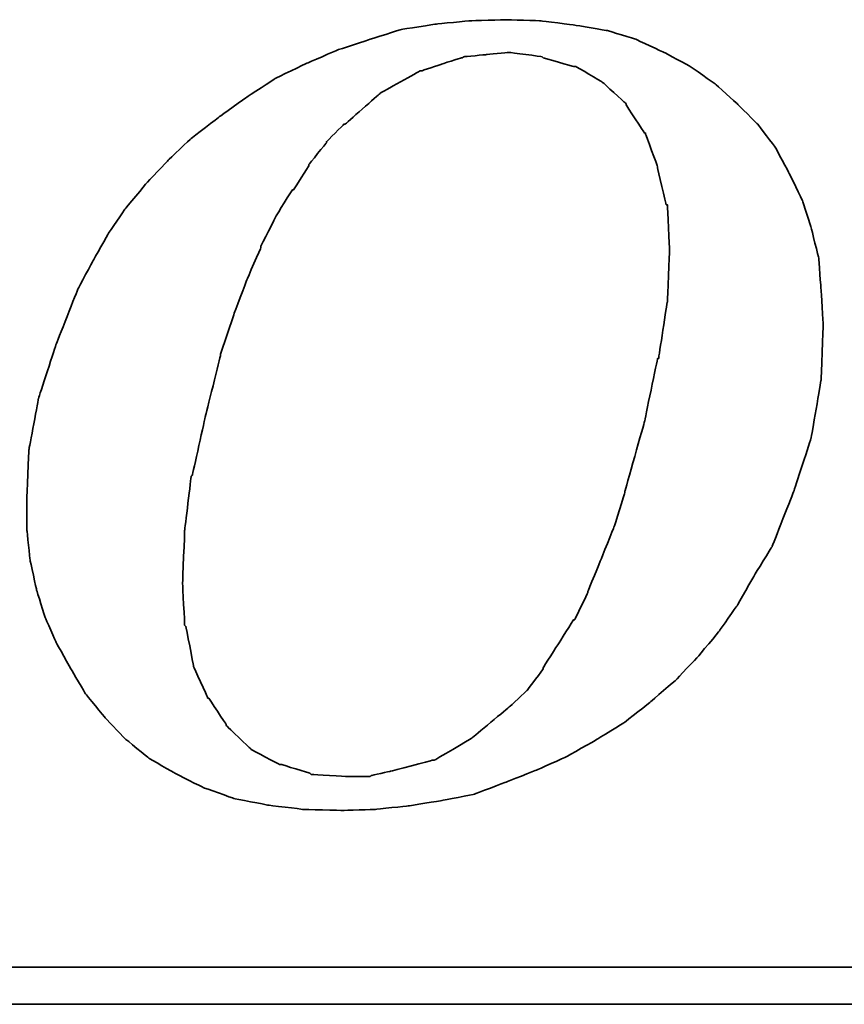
# Model space of a CAD drawing. Extents: x 21 to 593, y 41 to 119.
# Tile 48 of 53: x 144.83 to 146.79, y 78.82 to 81.16. Entities that reach past the tile are written whole.
import ezdxf

# ---------------------------------------------------------------- set-up
doc = ezdxf.new("R2010")
doc.units = 0
doc.header["$LTSCALE"] = 3
doc.header["$MEASUREMENT"] = 0
doc.layers.add('DIM', color=4, linetype='CONTINUOUS')
doc.layers.add('layer 1', color=7, linetype='CONTINUOUS')

# ---------------------------------------------------------------- blocks, each defined once
blk = doc.blocks.new('TBI MOTION logo(完整正式版)')
at = {"layer": 'layer 1', "color": 22, "lineweight": 35}
for points, knots in [([(35.79625, -6.98375), (35.79625, -6.98375), (36.23125, -7.43875), (36.23125, -7.43875), (36.23125, -7.43875), (36.23125, -7.43875), (36.75625, -7.87125), (36.75625, -7.87125), (36.75625, -7.87125), (36.75625, -7.87125), (37.33125, -8.20375), (37.33125, -8.20375), (37.33125, -8.20375), (37.33125, -8.20375), (37.95625, -8.51875), (37.95625, -8.51875), (37.95625, -8.51875), (37.95625, -8.51875), (38.62625, -8.75875), (38.62625, -8.75875), (38.62625, -8.75875), (38.62625, -8.75875), (39.37125, -8.90375), (39.37125, -8.90375), (39.37125, -8.90375), (39.37125, -8.90375), (40.14125, -8.99875), (40.14125, -8.99875), (40.14125, -8.99875), (40.14125, -8.99875), (41.02625, -9.02375), (41.02625, -9.02375), (41.02625, -9.02375), (41.02625, -9.02375), (41.74625, -8.99875), (41.74625, -8.99875), (41.74625, -8.99875), (41.74625, -8.99875), (42.46625, -8.92375), (42.46625, -8.92375), (42.46625, -8.92375), (42.46625, -8.92375), (43.21125, -8.80625), (43.21125, -8.80625), (43.21125, -8.80625), (43.21125, -8.80625), (43.93125, -8.66375), (43.93125, -8.66375), (43.93125, -8.66375), (43.93125, -8.66375), (44.62625, -8.39875), (44.62625, -8.39875), (44.62625, -8.39875), (44.62625, -8.39875), (45.29625, -8.13375), (45.29625, -8.13375), (45.29625, -8.13375), (45.29625, -8.13375), (45.94625, -7.84375), (45.94625, -7.84375), (45.94625, -7.84375), (45.94625, -7.84375), (46.61625, -7.46375), (46.61625, -7.46375), (46.61625, -7.46375), (46.61625, -7.46375), (47.24125, -7.07875), (47.24125, -7.07875), (47.24125, -7.07875), (47.24125, -7.07875), (47.81625, -6.62375), (47.81625, -6.62375), (47.81625, -6.62375), (47.81625, -6.62375), (48.36875, -6.14375), (48.36875, -6.14375), (48.36875, -6.14375), (48.36875, -6.14375), (48.84625, -5.64125), (48.84625, -5.64125), (48.84625, -5.64125), (48.84625, -5.64125), (49.32625, -5.06375), (49.32625, -5.06375), (49.32625, -5.06375), (49.32625, -5.06375), (49.71125, -4.51374), (49.71125, -4.51374), (49.71125, -4.51374), (49.71125, -4.51374), (50.09625, -3.83874), (50.09625, -3.83874), (50.09625, -3.83874), (50.09625, -3.83874), (50.48125, -3.21374), (50.48125, -3.21374), (50.48125, -3.21374), (50.48125, -3.21374), (50.96125, -1.99125), (50.96125, -1.99125), (50.96125, -1.99125), (50.96125, -1.99125), (51.34375, -0.81875), (51.34375, -0.81875), (51.34375, -0.81875), (51.34375, -0.81875), (51.56125, 0.45624), (51.56125, 0.45624), (51.56125, 0.45624), (51.56125, 0.45624), (51.60625, 1.67624), (51.60625, 1.67624), (51.60625, 1.67624), (51.60625, 1.67624), (51.56125, 2.44625), (51.56125, 2.44625), (51.56125, 2.44625), (51.56125, 2.44625), (51.51125, 3.14125), (51.51125, 3.14125), (51.51125, 3.14125), (51.51125, 3.14125), (51.34375, 3.81125), (51.34375, 3.81125), (51.34375, 3.81125), (51.34375, 3.81125), (51.15125, 4.41125), (51.15125, 4.41125), (51.15125, 4.41125), (51.15125, 4.41125), (50.86125, 5.01125), (50.86125, 5.01125), (50.86125, 5.01125), (50.86125, 5.01125), (50.55125, 5.58875), (50.55125, 5.58875), (50.55125, 5.58875), (50.55125, 5.58875), (50.16625, 6.09125), (50.16625, 6.09125), (50.16625, 6.09125), (50.16625, 6.09125), (49.71125, 6.54875), (49.71125, 6.54875), (49.71125, 6.54875), (49.71125, 6.54875), (49.23125, 6.98125), (49.23125, 6.98125), (49.23125, 6.98125), (49.23125, 6.98125), (48.67875, 7.36625), (48.67875, 7.36625), (48.67875, 7.36625), (48.67875, 7.36625), (48.10375, 7.67625), (48.10375, 7.67625), (48.10375, 7.67625), (48.10375, 7.67625), (47.48125, 7.96375), (47.48125, 7.96375), (47.48125, 7.96375), (47.48125, 7.96375), (46.85625, 8.15625), (46.85625, 8.15625), (46.85625, 8.15625), (46.85625, 8.15625), (46.13625, 8.27624), (46.13625, 8.27624), (46.13625, 8.27624), (46.13625, 8.27624), (45.39125, 8.37125), (45.39125, 8.37125), (45.39125, 8.37125), (45.39125, 8.37125), (44.62625, 8.39624), (44.62625, 8.39624), (44.62625, 8.39624), (44.62625, 8.39624), (43.83625, 8.37125), (43.83625, 8.37125), (43.83625, 8.37125), (43.83625, 8.37125), (43.09125, 8.30125), (43.09125, 8.30125), (43.09125, 8.30125), (43.09125, 8.30125), (42.32125, 8.18125), (42.32125, 8.18125), (42.32125, 8.18125), (42.32125, 8.18125), (41.62875, 7.96375), (41.62875, 7.96375), (41.62875, 7.96375), (41.62875, 7.96375), (40.90625, 7.72625), (40.90625, 7.72625), (40.90625, 7.72625), (40.90625, 7.72625), (40.23624, 7.43625), (40.23624, 7.43625), (40.23624, 7.43625), (40.23624, 7.43625), (39.54124, 7.10125), (39.54124, 7.10125), (39.54124, 7.10125), (39.54124, 7.10125), (38.91625, 6.69125), (38.91625, 6.69125), (38.91625, 6.69125), (38.91625, 6.69125), (38.31625, 6.26125), (38.31625, 6.26125), (38.31625, 6.26125), (38.31625, 6.26125), (37.69125, 5.78125), (37.69125, 5.78125), (37.69125, 5.78125), (37.69125, 5.78125), (37.18625, 5.30125), (37.18625, 5.30125), (37.18625, 5.30125), (37.18625, 5.30125), (36.70625, 4.79624), (36.70625, 4.79624), (36.70625, 4.79624), (36.70625, 4.79624), (36.23125, 4.22125), (36.23125, 4.22125), (36.23125, 4.22125), (36.23125, 4.22125), (35.87124, 3.69375), (35.87124, 3.69375), (35.87124, 3.69375), (35.87124, 3.69375), (35.53125, 3.09125), (35.53125, 3.09125), (35.53125, 3.09125), (35.53125, 3.09125), (35.19875, 2.47125), (35.19875, 2.47125), (35.19875, 2.47125), (35.19875, 2.47125), (34.71625, 1.24625), (34.71625, 1.24625), (34.71625, 1.24625), (34.71625, 1.24625), (34.33125, 0.06874), (34.33125, 0.06874), (34.33125, 0.06874), (34.33125, 0.06874), (34.11625, -1.07875), (34.11625, -1.07875), (34.11625, -1.07875), (34.11625, -1.07875), (34.07125, -2.15875), (34.07125, -2.15875), (34.07125, -2.15875), (34.07125, -2.15875), (34.07125, -2.85375), (34.07125, -2.85375), (34.07125, -2.85375), (34.07125, -2.85375), (34.14125, -3.50375), (34.14125, -3.50375), (34.14125, -3.50375), (34.14125, -3.50375), (34.28625, -4.17375), (34.28625, -4.17375), (34.28625, -4.17375), (34.28625, -4.17375), (34.47625, -4.77624), (34.47625, -4.77624), (34.47625, -4.77624), (34.47625, -4.77624), (34.71625, -5.32625), (34.71625, -5.32625), (34.71625, -5.32625), (34.71625, -5.32625), (35.05375, -5.92875), (35.05375, -5.92875), (35.05375, -5.92875), (35.05375, -5.92875), (35.36375, -6.45375), (35.36375, -6.45375), (35.36375, -6.45375), (35.36375, -6.45375), (35.79625, -6.98375), (35.79625, -6.98375)], [0, 0, 0, 0, 0.01388889, 0.01388889, 0.01388889, 0.0138889, 0.02777778, 0.02777778, 0.02777778, 0.02777779, 0.04166667, 0.04166667, 0.04166667, 0.04166668, 0.05555556, 0.05555556, 0.05555556, 0.05555557, 0.06944444, 0.06944444, 0.06944444, 0.06944445, 0.08333333, 0.08333333, 0.08333333, 0.08333334, 0.09722222, 0.09722222, 0.09722222, 0.09722223, 0.11111111, 0.11111111, 0.11111111, 0.11111112, 0.125, 0.125, 0.125, 0.12500001, 0.13888889, 0.13888889, 0.13888889, 0.1388889, 0.15277778, 0.15277778, 0.15277778, 0.15277779, 0.16666667, 0.16666667, 0.16666667, 0.16666668, 0.18055556, 0.18055556, 0.18055556, 0.18055557, 0.19444444, 0.19444444, 0.19444444, 0.19444445, 0.20833333, 0.20833333, 0.20833333, 0.20833334, 0.22222222, 0.22222222, 0.22222222, 0.22222223, 0.23611111, 0.23611111, 0.23611111, 0.23611112, 0.25, 0.25, 0.25, 0.25000001, 0.26388889, 0.26388889, 0.26388889, 0.2638889, 0.27777778, 0.27777778, 0.27777778, 0.27777779, 0.29166667, 0.29166667, 0.29166667, 0.29166668, 0.30555556, 0.30555556, 0.30555556, 0.30555557, 0.31944444, 0.31944444, 0.31944444, 0.31944445, 0.33333333, 0.33333333, 0.33333333, 0.33333334, 0.34722222, 0.34722222, 0.34722222, 0.34722223, 0.36111111, 0.36111111, 0.36111111, 0.36111112, 0.375, 0.375, 0.375, 0.37500001, 0.38888889, 0.38888889, 0.38888889, 0.3888889, 0.40277778, 0.40277778, 0.40277778, 0.40277779, 0.41666667, 0.41666667, 0.41666667, 0.41666668, 0.43055556, 0.43055556, 0.43055556, 0.43055557, 0.44444444, 0.44444444, 0.44444444, 0.44444445, 0.45833333, 0.45833333, 0.45833333, 0.45833334, 0.47222222, 0.47222222, 0.47222222, 0.47222223, 0.48611111, 0.48611111, 0.48611111, 0.48611112, 0.5, 0.5, 0.5, 0.50000001, 0.51388889, 0.51388889, 0.51388889, 0.5138889, 0.52777778, 0.52777778, 0.52777778, 0.52777779, 0.54166667, 0.54166667, 0.54166667, 0.54166668, 0.55555556, 0.55555556, 0.55555556, 0.55555557, 0.56944444, 0.56944444, 0.56944444, 0.56944445, 0.58333333, 0.58333333, 0.58333333, 0.58333334, 0.59722222, 0.59722222, 0.59722222, 0.59722223, 0.61111111, 0.61111111, 0.61111111, 0.61111112, 0.625, 0.625, 0.625, 0.62500001, 0.63888889, 0.63888889, 0.63888889, 0.6388889, 0.65277778, 0.65277778, 0.65277778, 0.65277779, 0.66666667, 0.66666667, 0.66666667, 0.66666668, 0.68055556, 0.68055556, 0.68055556, 0.68055557, 0.69444444, 0.69444444, 0.69444444, 0.69444445, 0.70833333, 0.70833333, 0.70833333, 0.70833334, 0.72222222, 0.72222222, 0.72222222, 0.72222223, 0.73611111, 0.73611111, 0.73611111, 0.73611112, 0.75, 0.75, 0.75, 0.75000001, 0.76388889, 0.76388889, 0.76388889, 0.7638889, 0.77777778, 0.77777778, 0.77777778, 0.77777779, 0.79166667, 0.79166667, 0.79166667, 0.79166668, 0.80555556, 0.80555556, 0.80555556, 0.80555557, 0.81944444, 0.81944444, 0.81944444, 0.81944445, 0.83333333, 0.83333333, 0.83333333, 0.83333334, 0.84722222, 0.84722222, 0.84722222, 0.84722223, 0.86111111, 0.86111111, 0.86111111, 0.86111112, 0.875, 0.875, 0.875, 0.87500001, 0.88888889, 0.88888889, 0.88888889, 0.8888889, 0.90277778, 0.90277778, 0.90277778, 0.90277779, 0.91666667, 0.91666667, 0.91666667, 0.91666668, 0.93055556, 0.93055556, 0.93055556, 0.93055557, 0.94444444, 0.94444444, 0.94444444, 0.94444445, 0.95833333, 0.95833333, 0.95833333, 0.95833334, 0.97222222, 0.97222222, 0.97222222, 0.97222223, 0.98611111, 0.98611111, 0.98611111, 0.98611112, 1, 1, 1, 1]), ([(38.33875, 1.03124), (38.33875, 1.03124), (38.62625, 1.89625), (38.62625, 1.89625), (38.62625, 1.89625), (38.62625, 1.89625), (38.91625, 2.66375), (38.91625, 2.66375), (38.91625, 2.66375), (38.91625, 2.66375), (39.22625, 3.38125), (39.22625, 3.38125), (39.22625, 3.38125), (39.22625, 3.38125), (39.22625, 3.40624), (39.22625, 3.40624), (39.22625, 3.40624), (39.22625, 3.40624), (39.56124, 4.07624), (39.56124, 4.07624), (39.56124, 4.07624), (39.56124, 4.07624), (39.92125, 4.65125), (39.92125, 4.65125), (39.92125, 4.65125), (39.92125, 4.65125), (39.94625, 4.65125), (39.94625, 4.65125), (39.94625, 4.65125), (39.94625, 4.65125), (40.28125, 5.17875), (40.28125, 5.17875), (40.28125, 5.17875), (40.28125, 5.17875), (40.28125, 5.20375), (40.28125, 5.20375), (40.28125, 5.20375), (40.28125, 5.20375), (40.66875, 5.68625), (40.66875, 5.68625), (40.66875, 5.68625), (40.66875, 5.68625), (40.66875, 5.70625), (40.66875, 5.70625), (40.66875, 5.70625), (40.66875, 5.70625), (41.05124, 6.09125), (41.05124, 6.09125), (41.05124, 6.09125), (41.05124, 6.09125), (41.07625, 6.09125), (41.07625, 6.09125), (41.07625, 6.09125), (41.07625, 6.09125), (41.84125, 6.76625), (41.84125, 6.76625), (41.84125, 6.76625), (41.84125, 6.76625), (41.86625, 6.78625), (41.86625, 6.78625), (41.86625, 6.78625), (41.86625, 6.78625), (42.73125, 7.26624), (42.73125, 7.26624), (42.73125, 7.26624), (42.73125, 7.26624), (42.75625, 7.26624), (42.75625, 7.26624), (42.75625, 7.26624), (42.75625, 7.26624), (43.18625, 7.41125), (43.18625, 7.41125), (43.18625, 7.41125), (43.18625, 7.41125), (43.64125, 7.55625), (43.64125, 7.55625), (43.64125, 7.55625), (43.64125, 7.55625), (43.66625, 7.55625), (43.66625, 7.55625), (43.66625, 7.55625), (43.66625, 7.55625), (43.69125, 7.58124), (43.69125, 7.58124), (43.69125, 7.58124), (43.69125, 7.58124), (44.19125, 7.62625), (44.19125, 7.62625), (44.19125, 7.62625), (44.19125, 7.62625), (44.67125, 7.67625), (44.67125, 7.67625), (44.67125, 7.67625), (44.67125, 7.67625), (44.69625, 7.67625), (44.69625, 7.67625), (44.69625, 7.67625), (44.69625, 7.67625), (45.41875, 7.58124), (45.41875, 7.58124), (45.41875, 7.58124), (45.41875, 7.58124), (45.44125, 7.55625), (45.44125, 7.55625), (45.44125, 7.55625), (45.44125, 7.55625), (46.11125, 7.36625), (46.11125, 7.36625), (46.11125, 7.36625), (46.11125, 7.36625), (46.13625, 7.36625), (46.13625, 7.36625), (46.13625, 7.36625), (46.13625, 7.36625), (46.15875, 7.36625), (46.15875, 7.36625), (46.15875, 7.36625), (46.15875, 7.36625), (46.73625, 7.02624), (46.73625, 7.02624), (46.73625, 7.02624), (46.73625, 7.02624), (46.76125, 7.00624), (46.76125, 7.00624), (46.76125, 7.00624), (46.76125, 7.00624), (47.24125, 6.57124), (47.24125, 6.57124), (47.24125, 6.57124), (47.24125, 6.57124), (47.26625, 6.54875), (47.26625, 6.54875), (47.26625, 6.54875), (47.26625, 6.54875), (47.26625, 6.52375), (47.26625, 6.52375), (47.26625, 6.52375), (47.26625, 6.52375), (47.67375, 5.89875), (47.67375, 5.89875), (47.67375, 5.89875), (47.67375, 5.89875), (47.69625, 5.89875), (47.69625, 5.89875), (47.69625, 5.89875), (47.69625, 5.89875), (47.69625, 5.87625), (47.69625, 5.87625), (47.69625, 5.87625), (47.69625, 5.87625), (47.96125, 5.15625), (47.96125, 5.15625), (47.96125, 5.15625), (47.96125, 5.15625), (47.96125, 5.13125), (47.96125, 5.13125), (47.96125, 5.13125), (47.96125, 5.13125), (48.15125, 4.31875), (48.15125, 4.31875), (48.15125, 4.31875), (48.15125, 4.31875), (48.17625, 4.31875), (48.17625, 4.31875), (48.17625, 4.31875), (48.17625, 4.31875), (48.17625, 4.29125), (48.17625, 4.29125), (48.17625, 4.29125), (48.17625, 4.29125), (48.22625, 3.33125), (48.22625, 3.33125), (48.22625, 3.33125), (48.22625, 3.33125), (48.22625, 3.30875), (48.22625, 3.30875), (48.22625, 3.30875), (48.22625, 3.30875), (48.17625, 2.20624), (48.17625, 2.20624), (48.17625, 2.20624), (48.17625, 2.20624), (48.17625, 2.18124), (48.17625, 2.18124), (48.17625, 2.18124), (48.17625, 2.18124), (47.98375, 0.93624), (47.98375, 0.93624), (47.98375, 0.93624), (47.98375, 0.93624), (47.96125, 0.93624), (47.96125, 0.93624), (47.96125, 0.93624), (47.96125, 0.93624), (47.67375, -0.45874), (47.67375, -0.45874), (47.67375, -0.45874), (47.67375, -0.45874), (47.24125, -1.99125), (47.24125, -1.99125), (47.24125, -1.99125), (47.24125, -1.99125), (47.24125, -2.01874), (47.24125, -2.01874), (47.24125, -2.01874), (47.24125, -2.01874), (47.00125, -2.78375), (47.00125, -2.78375), (47.00125, -2.78375), (47.00125, -2.78375), (46.71125, -3.50375), (46.71125, -3.50375), (46.71125, -3.50375), (46.71125, -3.50375), (46.42625, -4.19875), (46.42625, -4.19875), (46.42625, -4.19875), (46.42625, -4.19875), (46.42625, -4.22375), (46.42625, -4.22375), (46.42625, -4.22375), (46.42625, -4.22375), (46.13625, -4.82374), (46.13625, -4.82374), (46.13625, -4.82374), (46.13625, -4.82374), (46.11125, -4.82374), (46.11125, -4.82374), (46.11125, -4.82374), (46.11125, -4.82374), (45.77625, -5.35125), (45.77625, -5.35125), (45.77625, -5.35125), (45.77625, -5.35125), (45.44125, -5.87875), (45.44125, -5.87875), (45.44125, -5.87875), (45.44125, -5.87875), (45.44125, -5.90375), (45.44125, -5.90375), (45.44125, -5.90375), (45.44125, -5.90375), (45.10625, -6.35875), (45.10625, -6.35875), (45.10625, -6.35875), (45.10625, -6.35875), (45.08125, -6.38375), (45.08125, -6.38375), (45.08125, -6.38375), (45.08125, -6.38375), (44.69625, -6.74375), (44.69625, -6.74375), (44.69625, -6.74375), (44.69625, -6.74375), (43.88375, -7.41625), (43.88375, -7.41625), (43.88375, -7.41625), (43.88375, -7.41625), (43.85625, -7.43875), (43.85625, -7.43875), (43.85625, -7.43875), (43.85625, -7.43875), (43.04125, -7.91875), (43.04125, -7.91875), (43.04125, -7.91875), (43.04125, -7.91875), (43.01625, -7.91875), (43.01625, -7.91875), (43.01625, -7.91875), (43.01625, -7.91875), (42.99625, -7.91875), (42.99625, -7.91875), (42.99625, -7.91875), (42.99625, -7.91875), (42.08125, -8.15875), (42.08125, -8.15875), (42.08125, -8.15875), (42.08125, -8.15875), (41.65125, -8.25625), (41.65125, -8.25625), (41.65125, -8.25625), (41.65125, -8.25625), (41.62875, -8.27875), (41.62875, -8.27875), (41.62875, -8.27875), (41.62875, -8.27875), (41.60125, -8.27875), (41.60125, -8.27875), (41.60125, -8.27875), (41.60125, -8.27875), (41.12125, -8.27875), (41.12125, -8.27875), (41.12125, -8.27875), (41.12125, -8.27875), (40.35624, -8.23125), (40.35624, -8.23125), (40.35624, -8.23125), (40.35624, -8.23125), (40.33125, -8.23125), (40.33125, -8.23125), (40.33125, -8.23125), (40.33125, -8.23125), (40.30625, -8.20375), (40.30625, -8.20375), (40.30625, -8.20375), (40.30625, -8.20375), (39.68375, -8.01375), (39.68375, -8.01375), (39.68375, -8.01375), (39.68375, -8.01375), (39.66124, -8.01375), (39.66124, -8.01375), (39.66124, -8.01375), (39.66124, -8.01375), (39.63625, -8.01375), (39.63625, -8.01375), (39.63625, -8.01375), (39.63625, -8.01375), (39.01125, -7.67875), (39.01125, -7.67875), (39.01125, -7.67875), (39.01125, -7.67875), (38.98875, -7.65375), (38.98875, -7.65375), (38.98875, -7.65375), (38.98875, -7.65375), (38.48625, -7.17375), (38.48625, -7.17375), (38.48625, -7.17375), (38.48625, -7.17375), (38.45875, -7.14875), (38.45875, -7.14875), (38.45875, -7.14875), (38.45875, -7.14875), (38.45875, -7.12875), (38.45875, -7.12875), (38.45875, -7.12875), (38.45875, -7.12875), (38.07625, -6.54875), (38.07625, -6.54875), (38.07625, -6.54875), (38.07625, -6.54875), (38.05125, -6.54875), (38.05125, -6.54875), (38.05125, -6.54875), (38.05125, -6.54875), (38.05125, -6.52875), (38.05125, -6.52875), (38.05125, -6.52875), (38.05125, -6.52875), (37.74125, -5.85375), (37.74125, -5.85375), (37.74125, -5.85375), (37.74125, -5.85375), (37.74125, -5.82875), (37.74125, -5.82875), (37.74125, -5.82875), (37.74125, -5.82875), (37.57375, -4.96875), (37.57375, -4.96875), (37.57375, -4.96875), (37.57375, -4.96875), (37.54625, -4.94375), (37.54625, -4.94375), (37.54625, -4.94375), (37.54625, -4.94375), (37.50125, -4.03375), (37.50125, -4.03375), (37.50125, -4.03375), (37.50125, -4.03375), (37.50125, -4.00875), (37.50125, -4.00875), (37.50125, -4.00875), (37.50125, -4.00875), (37.54625, -2.85375), (37.54625, -2.85375), (37.54625, -2.85375), (37.54625, -2.85375), (37.69125, -1.65875), (37.69125, -1.65875), (37.69125, -1.65875), (37.69125, -1.65875), (37.71624, -1.63375), (37.71624, -1.63375), (37.71624, -1.63375), (37.71624, -1.63375), (38.00375, -0.33875), (38.00375, -0.33875), (38.00375, -0.33875), (38.00375, -0.33875), (38.33875, 1.00624), (38.33875, 1.00624), (38.33875, 1.00624), (38.33875, 1.00624), (38.33875, 1.03124), (38.33875, 1.03124)], [0, 0, 0, 0, 0.01010101, 0.01010101, 0.01010101, 0.01010102, 0.02020202, 0.02020202, 0.02020202, 0.02020203, 0.03030303, 0.03030303, 0.03030303, 0.03030304, 0.04040404, 0.04040404, 0.04040404, 0.04040405, 0.05050505, 0.05050505, 0.05050505, 0.05050506, 0.06060606, 0.06060606, 0.06060606, 0.06060607, 0.07070707, 0.07070707, 0.07070707, 0.07070708, 0.08080808, 0.08080808, 0.08080808, 0.08080809, 0.09090909, 0.09090909, 0.09090909, 0.0909091, 0.1010101, 0.1010101, 0.1010101, 0.10101011, 0.11111111, 0.11111111, 0.11111111, 0.11111112, 0.12121212, 0.12121212, 0.12121212, 0.12121213, 0.13131313, 0.13131313, 0.13131313, 0.13131314, 0.14141414, 0.14141414, 0.14141414, 0.14141415, 0.15151515, 0.15151515, 0.15151515, 0.15151516, 0.16161616, 0.16161616, 0.16161616, 0.16161617, 0.17171717, 0.17171717, 0.17171717, 0.17171718, 0.18181818, 0.18181818, 0.18181818, 0.18181819, 0.19191919, 0.19191919, 0.19191919, 0.1919192, 0.2020202, 0.2020202, 0.2020202, 0.20202021, 0.21212121, 0.21212121, 0.21212121, 0.21212122, 0.22222222, 0.22222222, 0.22222222, 0.22222223, 0.23232323, 0.23232323, 0.23232323, 0.23232324, 0.24242424, 0.24242424, 0.24242424, 0.24242425, 0.25252525, 0.25252525, 0.25252525, 0.25252526, 0.26262626, 0.26262626, 0.26262626, 0.26262627, 0.27272727, 0.27272727, 0.27272727, 0.27272728, 0.28282828, 0.28282828, 0.28282828, 0.28282829, 0.29292929, 0.29292929, 0.29292929, 0.2929293, 0.3030303, 0.3030303, 0.3030303, 0.30303031, 0.31313131, 0.31313131, 0.31313131, 0.31313132, 0.32323232, 0.32323232, 0.32323232, 0.32323233, 0.33333333, 0.33333333, 0.33333333, 0.33333334, 0.34343434, 0.34343434, 0.34343434, 0.34343435, 0.35353535, 0.35353535, 0.35353535, 0.35353536, 0.36363636, 0.36363636, 0.36363636, 0.36363637, 0.37373737, 0.37373737, 0.37373737, 0.37373738, 0.38383838, 0.38383838, 0.38383838, 0.38383839, 0.39393939, 0.39393939, 0.39393939, 0.3939394, 0.4040404, 0.4040404, 0.4040404, 0.40404041, 0.41414141, 0.41414141, 0.41414141, 0.41414142, 0.42424242, 0.42424242, 0.42424242, 0.42424243, 0.43434343, 0.43434343, 0.43434343, 0.43434344, 0.44444444, 0.44444444, 0.44444444, 0.44444445, 0.45454545, 0.45454545, 0.45454545, 0.45454546, 0.46464646, 0.46464646, 0.46464646, 0.46464647, 0.47474747, 0.47474747, 0.47474747, 0.47474748, 0.48484848, 0.48484848, 0.48484848, 0.48484849, 0.49494949, 0.49494949, 0.49494949, 0.4949495, 0.50505051, 0.50505051, 0.50505051, 0.50505052, 0.51515152, 0.51515152, 0.51515152, 0.51515153, 0.52525253, 0.52525253, 0.52525253, 0.52525254, 0.53535354, 0.53535354, 0.53535354, 0.53535355, 0.54545455, 0.54545455, 0.54545455, 0.54545456, 0.55555556, 0.55555556, 0.55555556, 0.55555557, 0.56565657, 0.56565657, 0.56565657, 0.56565658, 0.57575758, 0.57575758, 0.57575758, 0.57575759, 0.58585859, 0.58585859, 0.58585859, 0.5858586, 0.5959596, 0.5959596, 0.5959596, 0.59595961, 0.60606061, 0.60606061, 0.60606061, 0.60606062, 0.61616162, 0.61616162, 0.61616162, 0.61616163, 0.62626263, 0.62626263, 0.62626263, 0.62626264, 0.63636364, 0.63636364, 0.63636364, 0.63636365, 0.64646465, 0.64646465, 0.64646465, 0.64646466, 0.65656566, 0.65656566, 0.65656566, 0.65656567, 0.66666667, 0.66666667, 0.66666667, 0.66666668, 0.67676768, 0.67676768, 0.67676768, 0.67676769, 0.68686869, 0.68686869, 0.68686869, 0.6868687, 0.6969697, 0.6969697, 0.6969697, 0.69696971, 0.70707071, 0.70707071, 0.70707071, 0.70707072, 0.71717172, 0.71717172, 0.71717172, 0.71717173, 0.72727273, 0.72727273, 0.72727273, 0.72727274, 0.73737374, 0.73737374, 0.73737374, 0.73737375, 0.74747475, 0.74747475, 0.74747475, 0.74747476, 0.75757576, 0.75757576, 0.75757576, 0.75757577, 0.76767677, 0.76767677, 0.76767677, 0.76767678, 0.77777778, 0.77777778, 0.77777778, 0.77777779, 0.78787879, 0.78787879, 0.78787879, 0.7878788, 0.7979798, 0.7979798, 0.7979798, 0.79797981, 0.80808081, 0.80808081, 0.80808081, 0.80808082, 0.81818182, 0.81818182, 0.81818182, 0.81818183, 0.82828283, 0.82828283, 0.82828283, 0.82828284, 0.83838384, 0.83838384, 0.83838384, 0.83838385, 0.84848485, 0.84848485, 0.84848485, 0.84848486, 0.85858586, 0.85858586, 0.85858586, 0.85858587, 0.86868687, 0.86868687, 0.86868687, 0.86868688, 0.87878788, 0.87878788, 0.87878788, 0.87878789, 0.88888889, 0.88888889, 0.88888889, 0.8888889, 0.8989899, 0.8989899, 0.8989899, 0.89898991, 0.90909091, 0.90909091, 0.90909091, 0.90909092, 0.91919192, 0.91919192, 0.91919192, 0.91919193, 0.92929293, 0.92929293, 0.92929293, 0.92929294, 0.93939394, 0.93939394, 0.93939394, 0.93939395, 0.94949495, 0.94949495, 0.94949495, 0.94949496, 0.95959596, 0.95959596, 0.95959596, 0.95959597, 0.96969697, 0.96969697, 0.96969697, 0.96969698, 0.97979798, 0.97979798, 0.97979798, 0.97979799, 0.98989899, 0.98989899, 0.98989899, 0.989899, 1, 1, 1, 1]), ([(75.90875, -9.47875), (75.90875, -9.47875), (75.90875, -12.28625), (75.90875, -12.28625), (75.90875, -12.28625), (75.90875, -12.28625), (75.90875, -12.47875), (75.90875, -12.47875), (75.90875, -12.47875), (75.90875, -12.47875), (75.71625, -12.47875), (75.71625, -12.47875), (75.71625, -12.47875), (75.71625, -12.47875), (-88.32875, -12.47875), (-88.32875, -12.47875), (-88.32875, -12.47875), (-88.32875, -12.47875), (-88.32875, -13.29375), (-88.32875, -13.29375), (-88.32875, -13.29375), (-88.32875, -13.29375), (82.89125, -13.29375), (82.89125, -13.29375), (82.89125, -13.29375), (82.89125, -13.29375), (75.90875, -9.47875), (75.90875, -9.47875)], [0, 0, 0, 0, 0.14285714, 0.14285714, 0.14285714, 0.14285715, 0.28571429, 0.28571429, 0.28571429, 0.2857143, 0.42857143, 0.42857143, 0.42857143, 0.42857144, 0.57142857, 0.57142857, 0.57142857, 0.57142858, 0.71428571, 0.71428571, 0.71428571, 0.71428572, 0.85714286, 0.85714286, 0.85714286, 0.85714287, 1, 1, 1, 1])]:
    blk.add_open_spline(points, degree=3, knots=knots, dxfattribs=at)

msp = doc.modelspace()

# ---------------------------------------------------------------- block references
at = {"layer": 'DIM', "xscale": 0.1080000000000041, "yscale": 0.1080000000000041, "zscale": 0.1080000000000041}
msp.add_blockref('TBI MOTION logo(完整正式版)', (141.1694, 80.251), dxfattribs=at)

doc.saveas('drawing.dxf')
